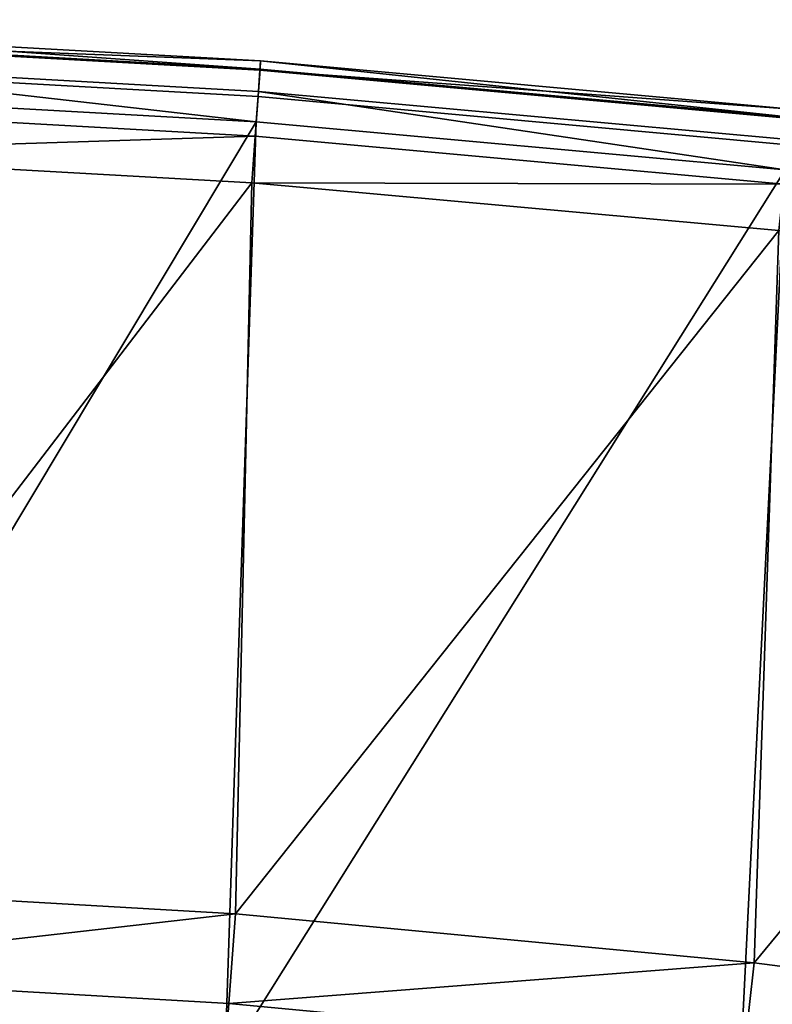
# Model space of a CAD drawing. Header units: inches. Extents: x 0 to 54.6, y -45.5 to 0.
# Tile 176 of 256: x 3.6 to 6.7, y -4 to 0. Entities that reach past the tile are written whole.
import ezdxf

# ---------------------------------------------------------------- set-up
doc = ezdxf.new("R2010")
doc.units = ezdxf.units.IN
doc.header["$LTSCALE"] = 0.03937
doc.header["$MEASUREMENT"] = 0
doc.layers.add('A-FURN-3-ST-BK', color=151, linetype='Continuous')

msp = doc.modelspace()

# ---------------------------------------------------------------- meshes
at = {"layer": 'A-FURN-3-ST-BK'}
mesh = msp.add_polyface(dxfattribs=at)
corners = [(4.4461, -4.5188, 16.9), (4.4432, -4.5561, 17.1847), (2.349, -4.3971, 16.9), (2.3475, -4.4345, 17.1847), (4.4813, -4.0258, 32.9659), (6.6315, -3.8586, 33), (4.5092, -3.659, 33), (2.3664, -3.9031, 32.9659), (2.3811, -3.5356, 33), (2.3522, -4.2581, 32.8647), (4.4544, -4.38, 32.8647), (2.339, -4.5884, 32.6999), (4.4293, -4.7097, 32.6999), (4.5759, -0.6677, 33), (2.4144, -0.5467, 33), (4.465, -4.2695, 5), (6.5514, -4.5913, 5.0335), (4.4555, -4.3941, 5.0335), (2.359, -4.1473, 5), (2.354, -4.2722, 5.0335), (4.4486, -4.4854, 5.125), (2.3504, -4.3636, 5.125), (4.4461, -4.5188, 5.25), (2.349, -4.3971, 5.25), (4.5933, -0.4183, 5), (2.4231, -0.2968, 5), (4.6116, -0.169, 5.25), (4.6092, -0.2024, 5.125), (2.4328, -0.047, 5.25), (2.4315, -0.0805, 5.125), (0.251, -0.0005, 5.25), (4.6025, -0.2937, 5.0335), (2.4279, -0.1719, 5.0335), (4.6116, -0.169, 32.5), (2.4328, -0.047, 32.5), (0.251, -0.0005, 32.5), (4.5897, -0.4769, 32.9619), (2.4216, -0.3554, 32.9619), (4.6091, -0.207, 32.6913), (2.4315, -0.085, 32.6913), (4.6013, -0.3151, 32.8536), (2.4276, -0.1933, 32.8536)]
mesh.append_faces([[corners[k] for k in face] for face in [(0, 1, 2), (2, 1, 3), (4, 5, 6), (4, 6, 7), (7, 6, 8), (7, 9, 10, 4), (9, 11, 12, 10), (6, 13, 8), (8, 13, 14), (15, 16, 17), (15, 17, 18), (18, 17, 19), (17, 20, 21, 19), (20, 22, 21), (21, 22, 23), (24, 15, 18), (24, 18, 25), (26, 27, 28), (28, 27, 29), (28, 29, 30), (27, 31, 32, 29), (31, 24, 32), (32, 24, 25), (33, 26, 34), (34, 26, 28), (34, 28, 35), (13, 36, 14), (14, 36, 37), (38, 33, 39), (39, 33, 34), (40, 38, 39, 41), (36, 40, 41, 37), (22, 0, 23), (23, 0, 2)]])
mesh = msp.add_polyface(dxfattribs=at)
corners = [(8.6912, -4.4978, 32.9659), (8.7452, -4.134, 33), (6.5905, -4.2241, 32.9659), (6.6315, -3.8586, 33), (4.4813, -4.0258, 32.9659), (4.4544, -4.38, 32.8647), (6.5509, -4.5771, 32.8647), (8.8798, -1.134, 33), (6.7319, -0.8636, 33), (4.5092, -3.659, 33), (4.5759, -0.6677, 33), (6.5653, -4.467, 5), (6.5514, -4.5913, 5.0335), (4.465, -4.2695, 5), (8.9146, -0.8865, 5), (8.6571, -4.7397, 5), (6.758, -0.615, 5), (4.5933, -0.4183, 5), (6.785, -0.3664, 5.25), (8.9454, -0.6721, 5.125), (6.7813, -0.3997, 5.125), (4.6116, -0.169, 5.25), (4.6092, -0.2024, 5.125), (8.9324, -0.7627, 5.0335), (6.7715, -0.4907, 5.0335), (4.6025, -0.2937, 5.0335), (6.785, -0.3664, 32.5), (8.9501, -0.639, 5.25), (4.6116, -0.169, 32.5), (8.9068, -0.9446, 32.9619), (6.7523, -0.6734, 32.9619), (4.5897, -0.4769, 32.9619), (6.7811, -0.4043, 32.6913), (8.9501, -0.639, 32.5), (4.6091, -0.207, 32.6913), (8.9297, -0.784, 32.8536), (8.9449, -0.6767, 32.6913), (6.7696, -0.5121, 32.8536), (4.6013, -0.3151, 32.8536)]
mesh.append_faces([[corners[k] for k in face] for face in [(0, 1, 2), (2, 1, 3), (2, 3, 4), (4, 5, 6, 2), (1, 7, 3), (3, 7, 8), (3, 8, 9), (9, 8, 10), (11, 12, 13), (14, 15, 11), (14, 11, 16), (16, 11, 13), (16, 13, 17), (18, 19, 20), (18, 20, 21), (21, 20, 22), (19, 23, 24, 20), (20, 24, 25, 22), (24, 14, 16), (24, 16, 25), (25, 16, 17), (26, 27, 18), (26, 18, 28), (28, 18, 21), (7, 29, 8), (8, 29, 30), (8, 30, 10), (10, 30, 31), (32, 33, 26), (32, 26, 34), (34, 26, 28), (35, 36, 32, 37), (37, 32, 34, 38), (29, 35, 37, 30), (30, 37, 38, 31)]])

doc.saveas('drawing.dxf')
